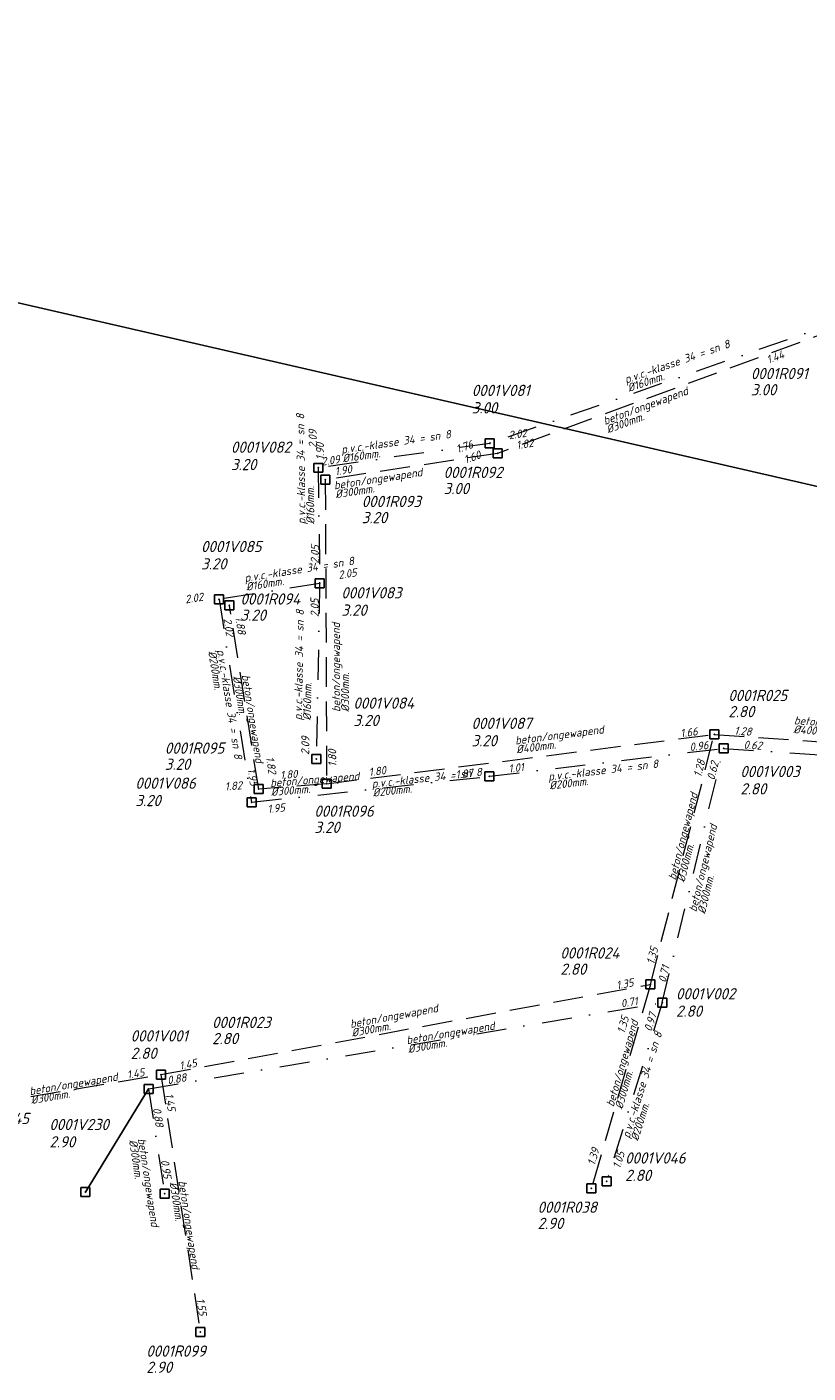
# Model space of a CAD drawing. Extents: x 155498 to 174806, y 452529 to 461643.
# Tile 7 of 44: x 157923 to 158053, y 460236 to 460461. Entities that reach past the tile are written whole.
import ezdxf

# ---------------------------------------------------------------- set-up
doc = ezdxf.new("R2010")
doc.units = 0
doc.header["$PDMODE"] = 64
doc.header["$PDSIZE"] = 1.5
doc.linetypes.add('RI-HWA', pattern=[7.4, 5, -2.4])
doc.linetypes.add('RI-VWA', pattern=[11, 5, -3, 0, -3])
doc.layers.get('0').update_dxf_attribs({"linetype": 'CONTINUOUS'})
doc.layers.get('DEFPOINTS').update_dxf_attribs({"linetype": 'CONTINUOUS'})
for name, color, linetype, lineweight in [('B-OI-RI-HWA-BOB-T18', 150, 'CONTINUOUS', 18), ('B-OI-RI-HWA-MATERIAAL-T18', 150, 'CONTINUOUS', 18), ('B-OI-RI-HWA-PUTDEKSELHOOGTE-T25', 150, 'CONTINUOUS', 25), ('B-OI-RI-HWA-PUTNUMMER-T25', 150, 'CONTINUOUS', 25), ('B-OI-RI-HWA_DIAMETER-T18', 150, 'CONTINUOUS', 18), ('B-OI-RI-HWA_RIOOLPUT-S', 150, 'CONTINUOUS', 25), ('B-OI-RI-HWA_TRANSPORTLEIDING-G', 150, 'RI-HWA', 18), ('B-OI-RI-VWA-BOB-T18', 34, 'CONTINUOUS', 18), ('B-OI-RI-VWA-DIAMETER-T18', 34, 'CONTINUOUS', 18), ('B-OI-RI-VWA-MATERIAAL-T18', 34, 'CONTINUOUS', 18), ('B-OI-RI-VWA_PUTDEKSELHOOGTE-T25', 34, 'CONTINUOUS', 25), ('B-OI-RI-VWA_PUTNUMMER-T25', 34, 'CONTINUOUS', 25), ('B-OI-RI-VWA_RIOOLPUT-S', 34, 'CONTINUOUS', 25), ('B-OI-RI-VWA_TRANSPORTLEIDING-G', 34, 'RI-VWA', 18)]:
    doc.layers.add(name, color=color, linetype=linetype, lineweight=lineweight)
doc.layers.add('persleiding', color=7, linetype='CONTINUOUS')
doc.styles.add('NLCS-ISO-M750-T18_CURSIEF', font='NLCS-ISO.ttf', dxfattribs={"oblique": 15, "height": 1.35})
doc.styles.add('NLCS-ISO-M750-T25_CURSIEF', font='NLCS-ISO.ttf', dxfattribs={"oblique": 15, "height": 1.875})

# ---------------------------------------------------------------- blocks, each defined once
blk = doc.blocks.new('ACMAP_ANN_TEMPLATE_hwa-diam')
at = {"style": 'NLCS-ISO-M750-T18_CURSIEF', "oblique": 15}
blk.add_attdef('hwa-diam', (-3.7, -1.3), '', height=1.35, dxfattribs=at)
blk = doc.blocks.new('ACMAP_ANN_TEMPLATE_hwa-nap-l')
at = {"style": 'NLCS-ISO-M750-T18_CURSIEF', "oblique": 15}
blk.add_attdef('hwa-nap-l', (3.3, 0.2), '', height=1.35, dxfattribs=at)
blk = doc.blocks.new('ACMAP_ANN_TEMPLATE_hwa-nap-r')
at = {"style": 'NLCS-ISO-M750-T18_CURSIEF', "oblique": 15}
blk.add_attdef('hwa-nap-r', (-5.6, 0.2), '', height=1.35, dxfattribs=at)
blk = doc.blocks.new('ACMAP_ANN_TEMPLATE_vwa-diam')
at = {"style": 'NLCS-ISO-M750-T18_CURSIEF', "oblique": 15}
blk.add_attdef('vwa-diam', (0.3, -1.3), '', height=1.35, dxfattribs=at)
blk = doc.blocks.new('ACMAP_ANN_TEMPLATE_vwa-materiaal')
at = {"style": 'NLCS-ISO-M750-T18_CURSIEF', "oblique": 15}
blk.add_attdef('vwa-mat', (0.3, 0.2), '', height=1.35, dxfattribs=at)
blk = doc.blocks.new('ACMAP_ANN_TEMPLATE_vwa-nap-l')
at = {"style": 'NLCS-ISO-M750-T18_CURSIEF', "oblique": 15}
blk.add_attdef('vwa-nap-l', (3.3, 0.2), '', height=1.35, dxfattribs=at)
blk = doc.blocks.new('ACMAP_ANN_TEMPLATE_vwa-nap-r')
at = {"style": 'NLCS-ISO-M750-T18_CURSIEF', "oblique": 15}
blk.add_attdef('vwa-nap-r', (-5.6, 0.2), '', height=1.35, dxfattribs=at)
blk = doc.blocks.new('ACMAP_ANN_TEMPLATE_hwa-materiaal')
at = {"style": 'NLCS-ISO-M750-T18_CURSIEF', "oblique": 15}
blk.add_attdef('hwa-mat', (-3.7, 0.2), '', height=1.35, dxfattribs=at)
blk = doc.blocks.new('ACMAP_ANN_TEMPLATE_hwa-puth')
at = {"style": 'NLCS-ISO-M750-T25_CURSIEF', "oblique": 15}
blk.add_attdef('hwa-puth', (-9, -6.8), '', height=1.88, dxfattribs=at)
blk = doc.blocks.new('ACMAP_ANN_TEMPLATE_hwa-putnr')
at = {"style": 'NLCS-ISO-M750-T25_CURSIEF', "oblique": 15}
blk.add_attdef('hwa-putnr', (-9, -4.1), '', height=1.88, dxfattribs=at)
blk = doc.blocks.new('ACMAP_ANN_TEMPLATE_vwa-puth')
at = {"style": 'NLCS-ISO-M750-T25_CURSIEF', "oblique": 15}
blk.add_attdef('vwa-puth', (-3, 5), '', height=1.88, dxfattribs=at)
blk = doc.blocks.new('ACMAP_ANN_TEMPLATE_vwa-putnr')
at = {"style": 'NLCS-ISO-M750-T25_CURSIEF', "oblique": 15}
blk.add_attdef('vaw-putnr', (-3, 7.9), '', height=1.88, dxfattribs=at)

msp = doc.modelspace()

# ---------------------------------------------------------------- linework, layer by layer
at = {"layer": 'B-OI-RI-HWA_RIOOLPUT-S'}
for p in [(158001.08, 460389.46), (157972.35, 460385.07), (157956.35, 460364.09), (158037.25, 460342.56), (157961.23, 460333.41), (157972.57, 460334.31), (158026.58, 460300.8), (157944.92, 460285.76), (158016.76, 460266.77), (157951.48, 460242.75)]:
    msp.add_point(p, dxfattribs=at)
at = {"layer": 'B-OI-RI-HWA_TRANSPORTLEIDING-G'}
for p, q in [((158058.44, 460410.54), (158001.08, 460389.46)), ((158001.08, 460389.46), (157972.35, 460385.07)), ((157972.35, 460385.07), (157972.57, 460334.31)), ((157961.23, 460333.41), (157956.35, 460364.09)), ((157972.57, 460334.31), (158037.25, 460342.56)), ((158026.58, 460300.8), (158037.25, 460342.56)), ((158037.25, 460342.56), (158076.13, 460339.81)), ((157972.57, 460334.31), (157961.23, 460333.41)), ((157944.92, 460285.76), (158026.58, 460300.8)), ((158026.58, 460300.8), (158016.76, 460266.77)), ((157908.59, 460279.68), (157944.92, 460285.76)), ((157944.92, 460285.76), (157951.48, 460242.75))]:
    msp.add_line(p, q, dxfattribs=at)
at = {"layer": 'B-OI-RI-VWA_RIOOLPUT-S'}
for p in [(157999.79, 460391.15), (157971.17, 460387.06), (157971.39, 460367.76), (157954.62, 460365.09), (158038.79, 460340.22), (157970.86, 460338.47), (157999.74, 460335.56), (157960.04, 460331.23), (158028.57, 460297.77), (157942.87, 460283.37), (158019.28, 460267.95), (157945.53, 460265.88)]:
    msp.add_point(p, dxfattribs=at)
at = {"layer": 'B-OI-RI-VWA_TRANSPORTLEIDING-G'}
for p, q in [((158059.91, 460412.1), (157999.79, 460391.15)), ((157999.79, 460391.15), (157971.17, 460387.06)), ((157971.17, 460387.06), (157971.39, 460367.76)), ((157971.39, 460367.76), (157954.62, 460365.09)), ((157971.39, 460367.76), (157970.86, 460338.47)), ((157954.62, 460365.09), (157960.04, 460331.23)), ((157999.74, 460335.56), (158038.79, 460340.22)), ((158028.57, 460297.77), (158038.79, 460340.22)), ((158038.79, 460340.22), (158078.44, 460337.55)), ((157960.04, 460331.23), (157999.74, 460335.56)), ((157942.87, 460283.37), (158028.57, 460297.77)), ((158028.57, 460297.77), (158019.28, 460267.95)), ((157942.87, 460283.37), (157945.53, 460265.88))]:
    msp.add_line(p, q, dxfattribs=at)
at = {"layer": 'DEFPOINTS', "flags": 128}
msp.add_lwpolyline([(157498.69, 460511.77), (157666.49, 461268.41), (158141.33, 461489.21), (159256.93, 461205.94), (159206.49, 460696.31), (158205.71, 460856.25), (158144.02, 460363.33)], close=True, dxfattribs=at)
at = {"layer": 'persleiding'}
msp.add_line((157932.33, 460266.15), (157942.87, 460283.37), dxfattribs=at)
msp.add_point((157932.33, 460266.15), dxfattribs=at)

# ---------------------------------------------------------------- block references
at = {"layer": 'B-OI-RI-HWA-BOB-T18'}
for name, p, rotation, values in [('ACMAP_ANN_TEMPLATE_hwa-nap-l', (158043.23, 460403.09), 20.17855607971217, {'hwa-nap-l': '1.44'}), ('ACMAP_ANN_TEMPLATE_hwa-nap-l', (157972.35, 460385.07), 90.24832530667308, {'hwa-nap-l': '1.90'}), ('ACMAP_ANN_TEMPLATE_hwa-nap-l', (158001.08, 460389.46), 8.687707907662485, {'hwa-nap-l': '1.82'}), ('ACMAP_ANN_TEMPLATE_hwa-nap-r', (158001.08, 460389.46), 20.17855607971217, {'hwa-nap-r': '1.60'}), ('ACMAP_ANN_TEMPLATE_hwa-nap-r', (157979.6, 460386.43), 8.687707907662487, {'hwa-nap-r': '1.90'}), ('ACMAP_ANN_TEMPLATE_hwa-nap-r', (157958, 460356.56), 279.0378269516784, {'hwa-nap-r': '1.88'}), ('ACMAP_ANN_TEMPLATE_hwa-nap-r', (158037.25, 460342.56), 7.268773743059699, {'hwa-nap-r': '1.66'}), ('ACMAP_ANN_TEMPLATE_hwa-nap-l', (158037.25, 460342.56), 355.9540776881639, {'hwa-nap-l': '1.28'}), ('ACMAP_ANN_TEMPLATE_hwa-nap-r', (157974.36, 460342.76), 90.24832530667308, {'hwa-nap-r': '1.80'}), ('ACMAP_ANN_TEMPLATE_hwa-nap-l', (157961.71, 460341.97), 279.0378269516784, {'hwa-nap-l': '1.82'}), ('ACMAP_ANN_TEMPLATE_hwa-nap-r', (158036.62, 460340.7), 75.67067532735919, {'hwa-nap-r': '1.28'}), ('ACMAP_ANN_TEMPLATE_hwa-nap-l', (157961.59, 460334.61), 4.537772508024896, {'hwa-nap-l': '1.80'}), ('ACMAP_ANN_TEMPLATE_hwa-nap-l', (157976.43, 460334.95), 7.268773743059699, {'hwa-nap-l': '1.80'}), ('ACMAP_ANN_TEMPLATE_hwa-nap-r', (157961.23, 460333.41), 4.537772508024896, {'hwa-nap-r': '1.82'}), ('ACMAP_ANN_TEMPLATE_hwa-nap-l', (158026.58, 460300.8), 75.67067532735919, {'hwa-nap-l': '1.35'}), ('ACMAP_ANN_TEMPLATE_hwa-nap-r', (158026.58, 460300.8), 10.43586818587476, {'hwa-nap-r': '1.35'}), ('ACMAP_ANN_TEMPLATE_hwa-nap-l', (158021.54, 460289.28), 73.89773628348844, {'hwa-nap-l': '1.35'}), ('ACMAP_ANN_TEMPLATE_hwa-nap-l', (157944.92, 460285.76), 10.43586818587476, {'hwa-nap-l': '1.45'}), ('ACMAP_ANN_TEMPLATE_hwa-nap-r', (157944.92, 460285.76), 9.500679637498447, {'hwa-nap-r': '1.45'}), ('ACMAP_ANN_TEMPLATE_hwa-nap-l', (157944.92, 460285.76), 278.6720707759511, {'hwa-nap-l': '1.45'}), ('ACMAP_ANN_TEMPLATE_hwa-nap-r', (158019.05, 460275.81), 73.89773628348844, {'hwa-nap-r': '1.39'}), ('ACMAP_ANN_TEMPLATE_hwa-nap-r', (157951.48, 460242.75), 278.6720707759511, {'hwa-nap-r': '1.55'})]:
    msp.add_blockref(name, p, dxfattribs=dict(at, rotation=rotation)).add_auto_attribs(values)
at = {"layer": 'B-OI-RI-HWA-MATERIAAL-T18'}
for p, rotation in [((158022.55, 460395.3), 20.17855607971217), ((157977.57, 460383.81), 8.687707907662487), ((157975.02, 460349.99), 90.24832530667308), ((157958.79, 460348.75), 279.0378269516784), ((158007.79, 460341.12), 7.268773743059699), ((158054.19, 460343.8), 355.9540776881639), ((157966.9, 460333.86), 4.537772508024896), ((158031.92, 460321.68), 75.67067532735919), ((157980.26, 460294), 10.43586818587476), ((158021.67, 460283.79), 73.89773628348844), ((157926.76, 460282.72), 9.500679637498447), ((157948.2, 460264.26), 278.6720707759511)]:
    msp.add_blockref('ACMAP_ANN_TEMPLATE_hwa-materiaal', p, dxfattribs=dict(at, rotation=rotation)).add_auto_attribs({'hwa-mat': 'beton/ongewapend'})
at = {"layer": 'B-OI-RI-HWA-PUTDEKSELHOOGTE-T25'}
for p, values in [((158052.35, 460405.96), {'hwa-puth': '3.00'}), ((158001.08, 460389.46), {'hwa-puth': '3.00'}), ((157987.43, 460384.61), {'hwa-puth': '3.20'}), ((157967.19, 460368.32), {'hwa-puth': '3.20'}), ((158048.59, 460352.22), {'hwa-puth': '2.80'}), ((157954.57, 460343.43), {'hwa-puth': '3.20'}), ((157979.51, 460332.9), {'hwa-puth': '3.20'}), ((158020.55, 460309.22), {'hwa-puth': '2.80'}), ((157962.46, 460297.63), {'hwa-puth': '2.80'}), ((158016.76, 460266.77), {'hwa-puth': '2.90'}), ((157951.48, 460242.75), {'hwa-puth': '2.90'})]:
    msp.add_blockref('ACMAP_ANN_TEMPLATE_hwa-puth', p, dxfattribs=at).add_auto_attribs(values)
at = {"layer": 'B-OI-RI-HWA-PUTNUMMER-T25'}
for p, values in [((158052.35, 460405.96), {'hwa-putnr': '0001R091'}), ((158001.08, 460389.46), {'hwa-putnr': '0001R092'}), ((157987.43, 460384.61), {'hwa-putnr': '0001R093'}), ((157967.19, 460368.32), {'hwa-putnr': '0001R094'}), ((158048.59, 460352.22), {'hwa-putnr': '0001R025'}), ((157954.57, 460343.43), {'hwa-putnr': '0001R095'}), ((157979.51, 460332.9), {'hwa-putnr': '0001R096'}), ((158020.55, 460309.22), {'hwa-putnr': '0001R024'}), ((157962.46, 460297.63), {'hwa-putnr': '0001R023'}), ((157921.64, 460281.59), {'hwa-putnr': '0000R045'}), ((158016.76, 460266.77), {'hwa-putnr': '0001R038'}), ((157951.48, 460242.75), {'hwa-putnr': '0001R099'})]:
    msp.add_blockref('ACMAP_ANN_TEMPLATE_hwa-putnr', p, dxfattribs=at).add_auto_attribs(values)
at = {"layer": 'B-OI-RI-HWA_DIAMETER-T18'}
for p, rotation, values in [((158022.55, 460395.3), 20.17855607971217, {'hwa-diam': '%%c300mm.'}), ((157977.57, 460383.81), 8.687707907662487, {'hwa-diam': '%%c300mm.'}), ((157975.02, 460349.99), 90.24832530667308, {'hwa-diam': '%%c300mm.'}), ((157958.79, 460348.75), 279.0378269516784, {'hwa-diam': '%%c300mm.'}), ((158054.19, 460343.8), 355.9540776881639, {'hwa-diam': '%%c400mm.'}), ((158007.79, 460341.12), 7.268773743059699, {'hwa-diam': '%%c400mm.'}), ((157966.9, 460333.86), 4.537772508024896, {'hwa-diam': '%%c300mm.'}), ((158031.92, 460321.68), 75.67067532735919, {'hwa-diam': '%%c300mm.'}), ((157980.26, 460294), 10.43586818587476, {'hwa-diam': '%%c300mm.'}), ((158021.67, 460283.79), 73.89773628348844, {'hwa-diam': '%%c300mm.'}), ((157926.76, 460282.72), 9.500679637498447, {'hwa-diam': '%%c300mm.'}), ((157948.2, 460264.26), 278.6720707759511, {'hwa-diam': '%%c300mm.'})]:
    msp.add_blockref('ACMAP_ANN_TEMPLATE_hwa-diam', p, dxfattribs=dict(at, rotation=rotation)).add_auto_attribs(values)
at = {"layer": 'B-OI-RI-VWA-BOB-T18'}
for name, p, rotation, values in [('ACMAP_ANN_TEMPLATE_vwa-nap-l', (157971.17, 460387.06), 90.65308422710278, {'vwa-nap-l': '2.09'}), ('ACMAP_ANN_TEMPLATE_vwa-nap-r', (157999.79, 460391.15), 19.21189924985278, {'vwa-nap-r': '1.76'}), ('ACMAP_ANN_TEMPLATE_vwa-nap-l', (157999.79, 460391.15), 8.13290506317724, {'vwa-nap-l': '2.02'}), ('ACMAP_ANN_TEMPLATE_vwa-nap-r', (157977.35, 460388.01), 8.13290506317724, {'vwa-nap-r': '2.09'}), ('ACMAP_ANN_TEMPLATE_vwa-nap-l', (157971.39, 460367.76), 88.96335098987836, {'vwa-nap-l': '2.05'}), ('ACMAP_ANN_TEMPLATE_vwa-nap-l', (157971.39, 460367.76), 9.046298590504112, {'vwa-nap-l': '2.05'}), ('ACMAP_ANN_TEMPLATE_vwa-nap-r', (157954.62, 460365.09), 9.046298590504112, {'vwa-nap-r': '2.02'}), ('ACMAP_ANN_TEMPLATE_vwa-nap-r', (157971.39, 460367.76), 90.65308422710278, {'vwa-nap-r': '2.05'}), ('ACMAP_ANN_TEMPLATE_vwa-nap-l', (157954.62, 460365.09), 279.0942366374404, {'vwa-nap-l': '2.02'}), ('ACMAP_ANN_TEMPLATE_vwa-nap-r', (157969.95, 460344.71), 88.96335098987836, {'vwa-nap-r': '2.09'}), ('ACMAP_ANN_TEMPLATE_vwa-nap-r', (158038.79, 460340.22), 6.800478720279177, {'vwa-nap-r': '0.96'}), ('ACMAP_ANN_TEMPLATE_vwa-nap-l', (158038.79, 460340.22), 356.1475630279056, {'vwa-nap-l': '0.62'}), ('ACMAP_ANN_TEMPLATE_vwa-nap-l', (157999.74, 460335.56), 6.800478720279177, {'vwa-nap-l': '1.01'}), ('ACMAP_ANN_TEMPLATE_vwa-nap-r', (158038.79, 460340.22), 76.45894634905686, {'vwa-nap-r': '0.62'}), ('ACMAP_ANN_TEMPLATE_vwa-nap-r', (157960.04, 460331.23), 279.0942366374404, {'vwa-nap-r': '1.95'}), ('ACMAP_ANN_TEMPLATE_vwa-nap-r', (157999.74, 460335.56), 6.229122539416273, {'vwa-nap-r': '1.87'}), ('ACMAP_ANN_TEMPLATE_vwa-nap-l', (157959.51, 460328.84), 6.229122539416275, {'vwa-nap-l': '1.95'}), ('ACMAP_ANN_TEMPLATE_vwa-nap-l', (158028.57, 460297.77), 76.45894634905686, {'vwa-nap-l': '0.71'}), ('ACMAP_ANN_TEMPLATE_vwa-nap-r', (158027.33, 460297.67), 9.53733281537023, {'vwa-nap-r': '0.71'}), ('ACMAP_ANN_TEMPLATE_vwa-nap-l', (158025.97, 460289.62), 72.70222943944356, {'vwa-nap-l': '0.97'}), ('ACMAP_ANN_TEMPLATE_vwa-nap-l', (157942.87, 460283.37), 9.53733281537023, {'vwa-nap-l': '0.88'}), ('ACMAP_ANN_TEMPLATE_vwa-nap-l', (157942.87, 460283.37), 278.6567873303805, {'vwa-nap-l': '0.88'}), ('ACMAP_ANN_TEMPLATE_vwa-nap-r', (158023.36, 460275.26), 72.70222943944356, {'vwa-nap-r': '1.05'}), ('ACMAP_ANN_TEMPLATE_vwa-nap-r', (157945.53, 460265.88), 278.6567873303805, {'vwa-nap-r': '0.95'})]:
    msp.add_blockref(name, p, dxfattribs=dict(at, rotation=rotation)).add_auto_attribs(values)
at = {"layer": 'B-OI-RI-VWA-DIAMETER-T18'}
for p, rotation, values in [((158022.32, 460400.83), 19.21189924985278, {'vwa-diam': '%%c160mm.'}), ((157974.82, 460389.19), 8.13290506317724, {'vwa-diam': '%%c160mm.'}), ((157969.24, 460377.34), 90.65308422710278, {'vwa-diam': '%%c160mm.'}), ((157958.71, 460367.75), 9.04629859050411, {'vwa-diam': '%%c160mm.'}), ((157954.04, 460356.88), 279.0942366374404, {'vwa-diam': '%%c200mm.'}), ((157968.64, 460344.59), 88.96335098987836, {'vwa-diam': '%%c160mm.'}), ((157979.89, 460333.4), 6.229122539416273, {'vwa-diam': '%%c200mm.'}), ((158009.34, 460334.59), 6.800478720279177, {'vwa-diam': '%%c200mm.'}), ((158034.37, 460312.5), 76.45894634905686, {'vwa-diam': '%%c300mm.'}), ((157985.72, 460290.57), 9.53733281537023, {'vwa-diam': '%%c300mm.'}), ((158023.19, 460274.68), 72.70222943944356, {'vwa-diam': '%%c200mm.'}), ((157940.83, 460275.28), 278.6567873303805, {'vwa-diam': '%%c300mm.'})]:
    msp.add_blockref('ACMAP_ANN_TEMPLATE_vwa-diam', p, dxfattribs=dict(at, rotation=rotation)).add_auto_attribs(values)
at = {"layer": 'B-OI-RI-VWA-MATERIAAL-T18'}
for p, rotation, values in [((158022.32, 460400.83), 19.21189924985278, {'vwa-mat': 'p.v.c.-klasse 34 = sn 8'}), ((157969.24, 460377.34), 90.65308422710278, {'vwa-mat': 'p.v.c.-klasse 34 = sn 8'}), ((157974.82, 460389.19), 8.13290506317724, {'vwa-mat': 'p.v.c.-klasse 34 = sn 8'}), ((157958.71, 460367.75), 9.04629859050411, {'vwa-mat': 'p.v.c.-klasse 34 = sn 8'}), ((157968.64, 460344.59), 88.96335098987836, {'vwa-mat': 'p.v.c.-klasse 34 = sn 8'}), ((157954.04, 460356.88), 279.0942366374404, {'vwa-mat': 'p.v.c.-klasse 34 = sn 8'}), ((158009.34, 460334.59), 6.800478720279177, {'vwa-mat': 'p.v.c.-klasse 34 = sn 8'}), ((157979.89, 460333.4), 6.229122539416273, {'vwa-mat': 'p.v.c.-klasse 34 = sn 8'}), ((158034.37, 460312.5), 76.45894634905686, {'vwa-mat': 'beton/ongewapend'}), ((157985.72, 460290.57), 9.53733281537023, {'vwa-mat': 'beton/ongewapend'}), ((158023.19, 460274.68), 72.70222943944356, {'vwa-mat': 'p.v.c.-klasse 34 = sn 8'}), ((157940.83, 460275.28), 278.6567873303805, {'vwa-mat': 'beton/ongewapend'})]:
    msp.add_blockref('ACMAP_ANN_TEMPLATE_vwa-materiaal', p, dxfattribs=dict(at, rotation=rotation)).add_auto_attribs(values)
at = {"layer": 'B-OI-RI-VWA_PUTDEKSELHOOGTE-T25'}
for p, values in [((157999.79, 460391.15), {'vwa-puth': '3.00'}), ((157959.6, 460381.67), {'vwa-puth': '3.20'}), ((157954.62, 460365.09), {'vwa-puth': '3.20'}), ((157978.02, 460357.36), {'vwa-puth': '3.20'}), ((157980.03, 460338.94), {'vwa-puth': '3.20'}), ((157999.74, 460335.56), {'vwa-puth': '3.20'}), ((158044.59, 460327.52), {'vwa-puth': '2.80'}), ((157943.65, 460325.57), {'vwa-puth': '3.20'}), ((158033.86, 460290.41), {'vwa-puth': '2.80'}), ((157942.87, 460283.37), {'vwa-puth': '2.80'}), ((157929.31, 460268.58), {'vwa-puth': '2.90'}), ((158025.37, 460262.99), {'vwa-puth': '2.80'})]:
    msp.add_blockref('ACMAP_ANN_TEMPLATE_vwa-puth', p, dxfattribs=at).add_auto_attribs(values)
at = {"layer": 'B-OI-RI-VWA_PUTNUMMER-T25'}
for p, values in [((157999.79, 460391.15), {'vaw-putnr': '0001V081'}), ((157959.6, 460381.67), {'vaw-putnr': '0001V082'}), ((157954.62, 460365.09), {'vaw-putnr': '0001V085'}), ((157978.02, 460357.36), {'vaw-putnr': '0001V083'}), ((157980.03, 460338.94), {'vaw-putnr': '0001V084'}), ((157999.74, 460335.56), {'vaw-putnr': '0001V087'}), ((158044.59, 460327.52), {'vaw-putnr': '0001V003'}), ((157943.65, 460325.57), {'vaw-putnr': '0001V086'}), ((158033.86, 460290.41), {'vaw-putnr': '0001V002'}), ((157942.87, 460283.37), {'vaw-putnr': '0001V001'}), ((157929.31, 460268.58), {'vaw-putnr': '0001V230'}), ((158025.37, 460262.99), {'vaw-putnr': '0001V046'})]:
    msp.add_blockref('ACMAP_ANN_TEMPLATE_vwa-putnr', p, dxfattribs=at).add_auto_attribs(values)

doc.saveas('drawing.dxf')
